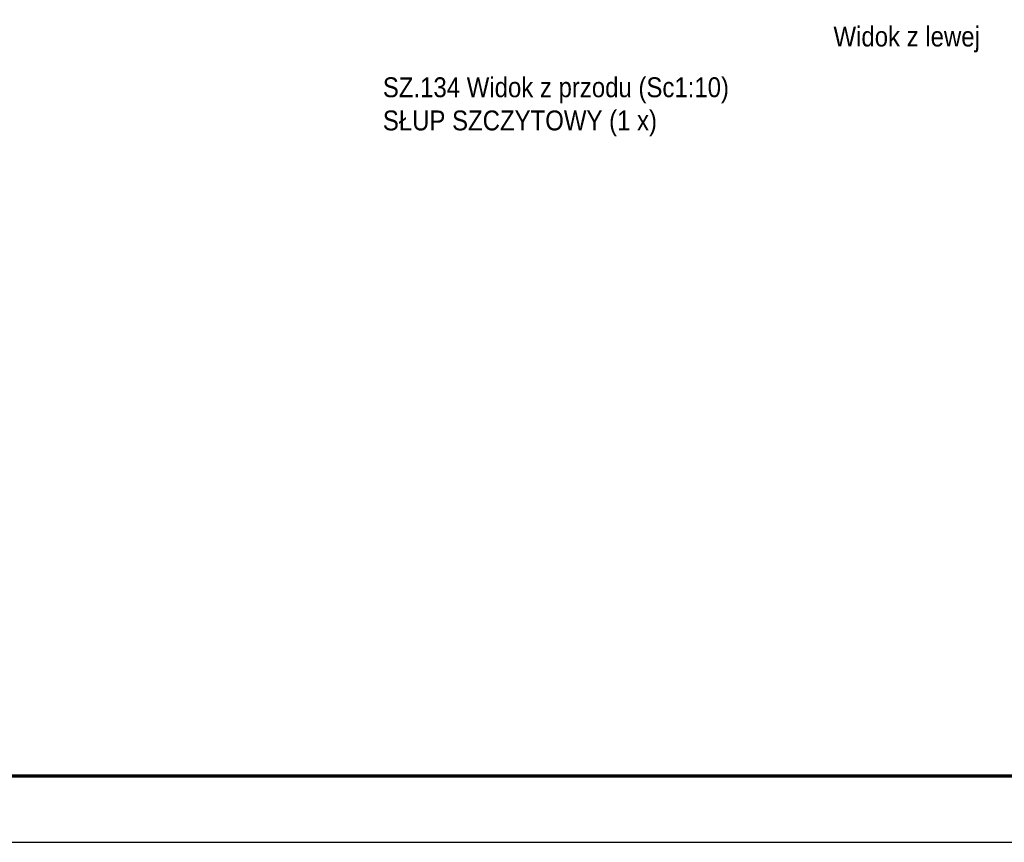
# Model space of a CAD drawing. Header units: millimetres. Extents: x -174 to 432, y 15234 to 15730.
# Tile 14 of 24: x 152 to 300, y 15234 to 15358. Entities that reach past the tile are written whole.
import ezdxf

# ---------------------------------------------------------------- set-up
doc = ezdxf.new("R2010")
doc.units = ezdxf.units.MM
doc.header["$LTSCALE"] = 10
doc.layers.add('_FORMATKA', color=8, linetype='Continuous', plot=False)
for name, color, linetype, lineweight in [('_RAMKA', 7, 'Continuous', 35), ('PS_DIM', 4, 'Continuous', 13), ('PS_TEXT', 3, 'Continuous', 18)]:
    doc.layers.add(name, color=color, linetype=linetype, lineweight=lineweight)
doc.styles.add('gil', font='txt', dxfattribs={"width": 0.9})

# ---------------------------------------------------------------- blocks, each defined once
blk = doc.blocks.new('*U160')
at = {"layer": '_FORMATKA', "lineweight": -3}
blk.add_lwpolyline([(-594, 0), (0, 0), (0, 420), (-594, 420)], close=True, dxfattribs=at)
at = {"layer": '_RAMKA', "lineweight": -3, "const_width": 0.5}
blk.add_lwpolyline([(-564, 10), (-10, 10), (-10, 410), (-564, 410)], close=True, dxfattribs=at)
blk = doc.blocks.new('*X304')
at = {"color": 3, "style": 'gil', "width": 0.9}
for s, p in [('SZ.134 Widok z przodu (Sc1:10)', (206.75, 15346.38)), ('SŁUP SZCZYTOWY (1 x)', (206.75, 15341.38))]:
    blk.add_text(s, height=3, dxfattribs=at).set_placement(p)
blk = doc.blocks.new('*X326')
at = {"color": 3, "style": 'gil', "width": 0.9}
blk.add_text('Widok z lewej', height=3, dxfattribs=at).set_placement((274.68, 15354.03))

msp = doc.modelspace()

# ---------------------------------------------------------------- block references
at = {"layer": 'PS_DIM'}
msp.add_blockref('*U160', (425.71, 15234.12), dxfattribs=at)
at = {"layer": 'PS_TEXT'}
for name in ['*X326', '*X304']:
    msp.add_blockref(name, (0, 0), dxfattribs=at)

doc.saveas('drawing.dxf')
